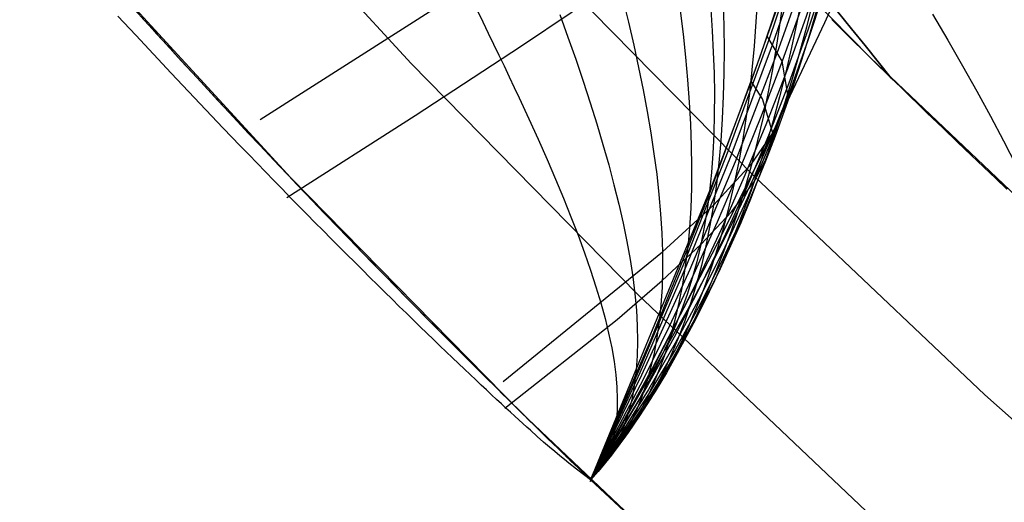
# Model space of a CAD drawing. Header units: millimetres. Extents: x -58 to 58, y -58 to 58.
# Tile 3 of 95: x -43.33 to -37.4, y -41.55 to -38.64. Entities that reach past the tile are written whole.
import ezdxf

# ---------------------------------------------------------------- set-up
doc = ezdxf.new("R2010")
doc.units = ezdxf.units.MM
doc.header["$MEASUREMENT"] = 0
doc.layers.add('Predefinito', color=5, linetype='Continuous')

msp = doc.modelspace()

# ---------------------------------------------------------------- linework, layer by layer
at = {"layer": 'Predefinito', "extrusion": (-3.64695793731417e-06, 9.084472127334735e-06, 0.9999999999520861)}
msp.add_lwpolyline([(-57.14560533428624, 0.5066320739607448), (-49.22755858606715, -3.649377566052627), (-48.66452623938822, -3.964979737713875), (-48.11072450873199, -4.295356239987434), (-47.83746880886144, -4.467957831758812), (-47.56735265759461, -4.645340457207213), (-47.03672409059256, -5.013768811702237), (-46.5192089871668, -5.399281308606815), (-46.01517752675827, -5.800517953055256), (-45.52209976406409, -6.218925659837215), (-45.04370059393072, -6.651872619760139), (-44.58063527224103, -7.099358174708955), (-44.13355905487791, -7.561381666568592), (-43.70173336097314, -8.039283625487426), (-43.28671661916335, -8.530953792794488), (-42.88857115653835, -9.035533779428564), (-42.50735930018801, -9.552165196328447), (-42.14220265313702, -10.08129360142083), (-41.79372038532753, -10.62086764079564), (-41.46150837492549, -11.17008553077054), (-41.14516250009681, -11.72814548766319), (-40.84389188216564, -12.29489779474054), (-40.55738976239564, -12.86893546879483), (-40.28492750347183, -13.4494853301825), (-40.02577646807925, -14.03577419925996), (-39.77904020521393, -14.62748490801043), (-39.54412870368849, -15.22375474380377), (-39.10668153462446, -16.42831849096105), (-38.70868909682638, -17.64608095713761), (-38.35032628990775, -18.87609625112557), (-38.03326237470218, -20.11693223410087), (-37.75861144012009, -21.36794343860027), (-37.63763224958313, -21.99651272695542), (-37.52769327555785, -22.62721716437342), (-37.42895698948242, -23.25991523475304), (-37.34158586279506, -23.89446542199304), (-37.26583888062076, -24.52980188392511), (-37.20173190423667, -25.16657715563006), (-37.14940997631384, -25.80452429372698), (-37.10901813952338, -26.44337635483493), (-37.08073304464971, -27.08203868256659), (-37.06464130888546, -27.72136365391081), (-37.06089422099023, -28.36137767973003), (-37.06964306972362, -29.0021071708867), (-37.09092545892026, -29.64141841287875), (-37.12477045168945, -30.28073715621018), (-37.17117346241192, -30.9193337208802), (-37.23012990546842, -31.55647842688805), (-37.30171344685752, -32.19193221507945), (-37.38611728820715, -32.82575001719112), (-37.48360188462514, -33.45847929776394), (-37.59442769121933, -34.09066752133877), (-37.71806834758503, -34.71947972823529), (-37.85444126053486, -35.34647681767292), (-38.00280529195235, -35.9698373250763), (-38.16241930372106, -36.58773978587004), (-38.33599099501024, -37.20972248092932), (-38.52127637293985, -37.82433586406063), (-38.71909515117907, -38.43175691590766), (-38.93026704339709, -39.03216261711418), (-39.15776004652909, -39.63333148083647), (-39.89108552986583, -41.41230471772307)], dxfattribs=at)
at = {"layer": 'Predefinito', "extrusion": (2.334702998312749e-06, 3.236611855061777e-05, 0.9999999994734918)}
msp.add_lwpolyline([(-39.89205145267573, -41.42211678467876), (-39.51795882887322, -40.73967579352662), (-39.15732872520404, -40.05087938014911), (-38.81053790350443, -39.35621858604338), (-38.4779631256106, -38.65618445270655), (-38.15993875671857, -37.95121368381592), (-37.85662957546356, -37.24152563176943), (-37.56815796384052, -36.5272853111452), (-37.29464630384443, -35.8086577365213), (-37.036219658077, -35.085852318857), (-36.79301381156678, -34.35925605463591), (-36.56516722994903, -33.62930033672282), (-36.35281837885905, -32.89641655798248), (-36.15608283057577, -32.16102221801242), (-35.97498458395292, -31.42347924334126), (-35.80952474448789, -30.68413566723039), (-35.65970441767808, -29.94333952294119), (-35.52551199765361, -29.20144114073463), (-35.40688503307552, -28.45880003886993), (-35.30374836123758, -27.71577803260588), (-35.21602681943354, -26.97273693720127), (-35.14363456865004, -26.23002260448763), (-35.08644306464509, -25.4879170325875), (-35.04431308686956, -24.74668625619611), (-35.01710541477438, -24.00659631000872), (-35.00467399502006, -23.2679191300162), (-35.0068454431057, -22.53095025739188), (-35.02343954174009, -21.79599113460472), (-35.05427607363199, -21.0633432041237), (-35.09917609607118, -20.33329451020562), (-35.15796576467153, -19.6060795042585), (-35.23047250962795, -18.88191923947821), (-35.35095695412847, -17.90108848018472)], dxfattribs=at)
at = {"layer": 'Predefinito'}
for points in [[(-33.98019420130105, -42.60981579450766), (-35.43067310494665, -41.41156122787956), (-36.83892860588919, -40.16395572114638), (-38.20328245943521, -38.86848606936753), (-39.52210873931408, -37.52669610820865), (-40.79383577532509, -36.14018487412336), (-42.01694802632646, -34.71060469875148), (-43.18998788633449, -33.23965923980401), (-44.3115574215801, -31.72910145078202), (-45.38032003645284, -30.18073149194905), (-46.39500206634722, -28.59639458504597), (-47.35439429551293, -26.97797881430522), (-48.25735339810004, -25.32741287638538), (-49.10280330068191, -23.64666378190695), (-49.88973646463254, -21.93773451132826), (-50.61721508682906, -20.20266162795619)], [(-50.61721508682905, -20.20266162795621), (-49.88973646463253, -21.93773451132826), (-49.10280330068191, -23.64666378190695), (-48.25735339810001, -25.32741287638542), (-47.35439429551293, -26.97797881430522), (-46.39500206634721, -28.59639458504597), (-45.38032003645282, -30.18073149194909), (-44.31155742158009, -31.72910145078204), (-43.1899878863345, -33.239659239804), (-42.01694802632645, -34.7106046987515), (-40.79383577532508, -36.14018487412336), (-39.52210873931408, -37.52669610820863), (-38.20328245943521, -38.86848606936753), (-36.83892860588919, -40.16395572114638), (-35.43067310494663, -41.41156122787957), (-33.98019420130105, -42.60981579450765)], [(-51.54597132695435, -20.57335266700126), (-50.8051444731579, -22.34026175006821), (-50.00377216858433, -24.08054752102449), (-49.14280942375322, -25.79213604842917), (-48.22328226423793, -27.47298759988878), (-47.24628650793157, -29.12109907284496), (-46.21298645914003, -30.7345063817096), (-45.12461352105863, -32.31128679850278), (-43.9824647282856, -33.84956124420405), (-42.78790120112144, -35.34749652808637), (-41.54234652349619, -36.80330753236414), (-40.24728504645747, -38.21525933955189), (-38.90426011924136, -39.58166929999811), (-37.51487225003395, -40.9009090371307), (-36.08077719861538, -42.17140638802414), (-34.60368400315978, -43.39164727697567), (-33.08535294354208, -44.56017751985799)], [(-33.68148542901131, -45.36306360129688), (-35.22717380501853, -44.1734787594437), (-36.73088129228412, -42.93125154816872), (-38.19081589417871, -41.63786235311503), (-39.60523777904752, -40.2948525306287), (-40.97246135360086, -38.90382257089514), (-42.29085727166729, -37.46643019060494), (-43.55885437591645, -35.98438835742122), (-44.77494157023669, -34.45946324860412), (-45.93766962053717, -32.89347214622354), (-47.04565288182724, -31.28828127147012), (-48.09757094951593, -29.64580356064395), (-49.09217023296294, -27.96799638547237), (-50.02826544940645, -26.25685922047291), (-50.90474103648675, -24.51443126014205), (-51.72055248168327, -22.74278898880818), (-52.47472756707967, -20.9440437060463)], [(-52.47472756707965, -20.94404370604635), (-51.72055248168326, -22.7427889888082), (-50.90474103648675, -24.51443126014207), (-50.02826544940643, -26.25685922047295), (-49.09217023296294, -27.96799638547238), (-48.09757094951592, -29.64580356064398), (-47.04565288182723, -31.28828127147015), (-45.93766962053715, -32.89347214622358), (-44.77494157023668, -34.45946324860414), (-43.55885437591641, -35.98438835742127), (-42.29085727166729, -37.46643019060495), (-40.97246135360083, -38.90382257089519), (-39.60523777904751, -40.29485253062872), (-38.19081589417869, -41.63786235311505), (-36.73088129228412, -42.93125154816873), (-35.22717380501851, -44.17347875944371), (-33.6814854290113, -45.36306360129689)], [(-53.40348380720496, -21.31473474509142), (-52.63596049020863, -23.14531622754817), (-51.80570990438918, -24.94831499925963), (-50.91372147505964, -26.72158239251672), (-49.96105820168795, -28.46300517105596), (-48.94885539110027, -30.17050804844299), (-47.87831930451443, -31.84205616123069), (-46.75072572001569, -33.47565749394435), (-45.56741841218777, -35.06936525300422), (-44.32980755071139, -36.62128018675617), (-43.03936801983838, -38.12955284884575), (-41.69763766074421, -39.59238580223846), (-40.30621543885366, -41.00803576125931), (-38.86675953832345, -42.37481566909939), (-37.38098538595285, -43.69109670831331), (-35.85066360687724, -44.95531024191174), (-34.27761791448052, -46.16594968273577)], [(-34.27761791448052, -46.16594968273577), (-35.85066360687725, -44.95531024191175), (-37.38098538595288, -43.6910967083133), (-38.86675953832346, -42.37481566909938), (-40.30621543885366, -41.00803576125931), (-41.69763766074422, -39.59238580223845), (-43.03936801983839, -38.12955284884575), (-44.3298075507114, -36.62128018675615), (-45.56741841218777, -35.06936525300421), (-46.75072572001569, -33.47565749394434), (-47.87831930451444, -31.84205616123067), (-48.94885539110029, -30.17050804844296), (-49.96105820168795, -28.46300517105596), (-50.91372147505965, -26.72158239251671), (-51.80570990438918, -24.94831499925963), (-52.63596049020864, -23.14531622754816), (-53.40348380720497, -21.31473474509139)], [(-39.89130434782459, -41.41175965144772), (-39.52309034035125, -40.56088288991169), (-39.18252972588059, -39.71052370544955), (-38.86907074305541, -38.86097635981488), (-38.58216163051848, -38.01253511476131), (-38.32125062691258, -37.16549423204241), (-38.08578597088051, -36.32014797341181), (-37.87521590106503, -35.47679060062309), (-37.68898865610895, -34.63571637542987), (-37.52655247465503, -33.79721955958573), (-37.38735559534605, -32.96159441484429), (-37.27084625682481, -32.12913520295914)], [(-39.89130434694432, -41.41175964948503), (-39.52309033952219, -40.56088288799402), (-39.18252972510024, -39.71052370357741), (-38.8690707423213, -38.86097635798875), (-38.58216162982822, -38.01253511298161), (-38.32125062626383, -37.16549423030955), (-38.08578597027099, -36.32014797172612), (-37.87521590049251, -35.47679059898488), (-37.68898865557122, -34.63571637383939), (-37.52655247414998, -33.79721955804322), (-37.38735559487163, -32.96159441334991), (-37.27084625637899, -32.12913520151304)], [(-33.75753279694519, -46.54759907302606), (-35.35710979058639, -45.3445122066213), (-36.91384584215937, -44.08648302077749), (-38.42585471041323, -42.77503582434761), (-39.89130434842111, -41.41175965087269)]]:
    msp.add_lwpolyline(points, dxfattribs=at)
at = {"layer": 'Predefinito', "extrusion": (0, 1, 0)}
for points in [[(39.89130435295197, 345.0000105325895), (39.89130434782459, 320.0000000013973)], [(39.89130434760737, 59.99999999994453), (39.89130435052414, 34.87499999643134)]]:
    msp.add_lwpolyline(points, dxfattribs=at)
at = {"layer": 'Predefinito', "extrusion": (1, 0, 0)}
for points in [[(-41.41175965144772, 320.0000000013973), (-41.41175964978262, 59.99999999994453)], [(-41.41175965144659, 320.000000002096), (-41.41175965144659, 319.9344732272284)]]:
    msp.add_lwpolyline(points, dxfattribs=at)
at = {"layer": 'Predefinito'}
for points in [[(-37.31099581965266, -32.47475286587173, 321.665070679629), (-37.41581202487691, -33.18784726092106, 321.6547216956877), (-37.53632574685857, -33.89868833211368, 321.6431360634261), (-37.67248367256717, -34.60667289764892, 321.6292065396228), (-37.82422243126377, -35.31113602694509, 321.6116451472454), (-37.9914786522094, -36.01141278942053, 321.5891639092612), (-38.17423337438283, -36.70688577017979, 321.5608093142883), (-38.37264527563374, -37.39712761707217, 321.5269657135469), (-38.58691744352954, -38.08175849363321, 321.4883519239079), (-38.81725296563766, -38.76039856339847, 321.4456867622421), (-39.06366764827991, -39.43273526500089, 321.3997064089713), (-39.32542817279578, -40.09872513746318, 321.3512164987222), (-39.60161393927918, -40.75839199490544, 321.3010400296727), (-39.891304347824, -41.41175965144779, 321.2500000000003)], [(-37.30907908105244, -32.50396910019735, 323.3316518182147), (-37.41062745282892, -33.21898373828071, 323.3107816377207), (-37.52767706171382, -33.93201773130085, 323.2874248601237), (-37.66031707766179, -34.64222370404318, 323.2593741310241), (-37.80866556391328, -35.34863285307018, 323.2240623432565), (-37.97284058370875, -36.05027637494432, 323.1789223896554), (-38.15303954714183, -36.74623608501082, 323.1220554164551), (-38.34977725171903, -37.43579627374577, 323.0542355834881), (-38.56364784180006, -38.11829185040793, 322.9769053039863), (-38.79524546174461, -38.79305772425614, 322.8915069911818), (-39.04485980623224, -39.45958876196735, 322.7995130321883), (-39.31156277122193, -40.1180196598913, 322.7025157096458), (-39.5941218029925, -40.76864507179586, 322.6021372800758), (-39.8913043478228, -41.41175965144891, 322.5000000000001)], [(-37.58695693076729, -32.51172290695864, 48.91772859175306), (-37.6238728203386, -33.1563008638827, 48.97298011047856), (-37.67221897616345, -33.80045599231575, 49.03585705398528), (-37.73250004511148, -34.44439215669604, 49.10976169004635), (-37.80494166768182, -35.08464542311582, 49.19780408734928), (-37.8461164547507, -35.40365912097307, 49.24854226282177), (-37.89077156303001, -35.72134028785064, 49.30448203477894), (-37.93904024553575, -36.03724599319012, 49.36616611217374), (-37.99105575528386, -36.35093330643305, 49.4341372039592), (-38.04695134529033, -36.661959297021, 49.50893801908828), (-38.10686026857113, -36.96988103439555, 49.59111126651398), (-38.17217771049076, -37.27977982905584, 49.68271769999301), (-38.24229177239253, -37.58572938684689, 49.78193552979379), (-38.317700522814, -37.8874576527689, 49.88817093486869), (-38.3989020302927, -38.18469257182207, 50.00083009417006), (-38.48639436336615, -38.4771620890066, 50.11931918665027), (-38.5806755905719, -38.76459414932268, 50.24304439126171), (-38.68224378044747, -39.04671669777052, 50.37141188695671), (-38.79159700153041, -39.32325767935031, 50.50382785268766), (-38.91048762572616, -39.5974457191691, 50.6414365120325), (-39.03680736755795, -39.86638364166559, 50.78214364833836), (-39.16949492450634, -40.13082146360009, 50.92550662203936), (-39.30748899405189, -40.39150920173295, 51.07108279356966), (-39.8913043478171, -41.4117596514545, 51.66666666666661)], [(-37.31832408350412, -32.54756810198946, 324.9970166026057), (-37.41396090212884, -33.26428814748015, 324.9656352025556), (-37.52478830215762, -33.97933541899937, 324.9305130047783), (-37.65114390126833, -34.69158225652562, 324.8883482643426), (-37.79345551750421, -35.39971083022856, 324.8353018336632), (-37.9521509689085, -36.10240331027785, 324.7675345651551), (-38.037789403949, -36.45130576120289, 324.727056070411), (-38.12776269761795, -36.79839440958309, 324.6822088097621), (-38.22220279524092, -37.1435439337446, 324.6332640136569), (-38.32124164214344, -37.48662901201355, 324.5804929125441), (-38.42501118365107, -37.82752432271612, 324.5241667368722), (-38.53364336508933, -38.16610454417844, 324.4645567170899), (-38.6472701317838, -38.50224435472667, 324.4019340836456), (-38.76602342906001, -38.83581843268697, 324.3365700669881), (-39.01904467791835, -39.49499862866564, 324.1987416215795), (-39.29179908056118, -40.1437951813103, 324.053435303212), (-39.58298588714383, -40.78258866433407, 323.9030538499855), (-39.8913043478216, -41.4117596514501, 323.7499999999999)], [(-37.3486221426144, -32.6079694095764, 326.6584382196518), (-37.43555242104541, -33.32587772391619, 326.6167377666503), (-37.53724604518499, -34.04243151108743, 326.5700471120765), (-37.65436900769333, -34.75619544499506, 326.5139744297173), (-37.78775551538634, -35.465468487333, 326.4434138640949), (-37.86080828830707, -35.81788934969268, 326.4011050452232), (-37.93823977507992, -36.16854959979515, 326.3532595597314), (-38.0201696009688, -36.51724330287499, 326.299405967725), (-38.10677878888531, -36.86379130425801, 326.2397399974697), (-38.19826371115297, -37.20802114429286, 326.1746241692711), (-38.29482074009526, -37.5497603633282, 326.1044210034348), (-38.39664624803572, -37.88883650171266, 326.029493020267), (-38.50393660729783, -38.22507709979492, 325.9502027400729), (-38.61688819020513, -38.5583096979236, 325.8669126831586), (-38.73569736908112, -38.88836183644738, 325.7799853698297), (-38.86050328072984, -39.21509654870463, 325.6897889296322), (-38.99121611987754, -39.53851883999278, 325.5967139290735), (-39.12768884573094, -39.85866920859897, 325.5011565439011), (-39.26977441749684, -40.17558815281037, 325.4035129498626), (-39.41732579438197, -40.48931617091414, 325.3041793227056), (-39.57019593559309, -40.79989376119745, 325.2035518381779), (-39.89130434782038, -41.4117596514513, 325)], [(-37.40986457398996, -32.68759256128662, 328.3131898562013), (-37.48514205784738, -33.40586970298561, 328.2615447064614), (-37.57463686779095, -34.1230961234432, 328.2036737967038), (-37.67939726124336, -34.83751015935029, 328.1340981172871), (-37.73791003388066, -35.19300395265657, 328.0929306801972), (-37.8007287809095, -35.5470043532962, 328.0464486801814), (-37.86801669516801, -35.89924792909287, 327.9938559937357), (-37.93993696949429, -36.24947124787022, 327.9343564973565), (-38.01666984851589, -36.59741762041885, 327.8673624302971), (-38.09846378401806, -36.94285732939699, 327.793119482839), (-38.18558427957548, -37.28556740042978, 327.7120817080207), (-38.27829683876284, -37.62532485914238, 327.6247031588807), (-38.37686696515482, -37.96190673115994, 327.5314378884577), (-38.48156016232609, -38.29509004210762, 327.4327399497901), (-38.59264193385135, -38.62465181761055, 327.3290633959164), (-38.71037778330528, -38.95036908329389, 327.2208622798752), (-38.83496999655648, -39.27205951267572, 327.1085967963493), (-38.96636798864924, -39.58970337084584, 326.9927517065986), (-39.1044579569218, -39.90332157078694, 326.8738179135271), (-39.24912609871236, -40.21293502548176, 326.7522863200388), (-39.40025861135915, -40.51856464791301, 326.6286478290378), (-39.55774169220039, -40.82023135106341, 326.5033933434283), (-39.72146153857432, -41.11795604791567, 326.3770137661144), (-39.89130434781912, -41.41175965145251, 326.25)], [(-37.51194269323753, -32.78885709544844, 329.9585446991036), (-37.57246986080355, -33.50638132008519, 329.8975113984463), (-37.64654734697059, -34.22311937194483, 329.8290396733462), (-37.73563352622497, -34.93697328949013, 329.7465648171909), (-37.78637054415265, -35.29202928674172, 329.6976917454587), (-37.84153853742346, -35.64541695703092, 329.6424565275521), (-37.90136377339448, -35.99682053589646, 329.5799053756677), (-37.96607251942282, -36.34592425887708, 329.5090845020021), (-38.03590954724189, -36.6924191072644, 329.4292900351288), (-38.11119364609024, -37.03602304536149, 329.340817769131), (-38.1922621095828, -37.3764607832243, 329.2442134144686), (-38.27945223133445, -37.71345703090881, 329.1400226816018), (-38.37310130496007, -38.04673649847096, 329.0287912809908), (-38.47354662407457, -38.37602389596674, 328.9110649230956), (-38.58112548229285, -38.7010439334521, 328.7873893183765), (-38.69617517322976, -39.02152132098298, 328.6583101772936), (-38.81896522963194, -39.33722566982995, 328.5243797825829), (-38.9494941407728, -39.64810619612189, 328.3861767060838), (-39.08769263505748, -39.95415701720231, 328.2442860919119), (-39.23349144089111, -40.25537225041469, 328.0992930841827), (-39.38682128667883, -40.55174601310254, 327.9517828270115), (-39.54761290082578, -40.84327242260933, 327.8023404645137), (-39.7157970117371, -41.12994559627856, 327.6515511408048), (-39.8913043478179, -41.41175965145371, 327.5000000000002)], [(-41.88098594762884, -39.23951484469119, 349.7253283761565), (-40.2316904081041, -38.18711780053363, 344.3656727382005), (-39.84945747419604, -37.93690754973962, 342.9916087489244), (-39.49680200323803, -37.69927978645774, 341.5882124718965), (-39.17718813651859, -37.47563485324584, 340.1556668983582), (-38.89299999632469, -37.26695538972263, 338.6951928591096), (-38.64494767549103, -37.0735765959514, 337.2096198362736), (-38.43359726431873, -36.89577797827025, 335.7019156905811), (-38.25951485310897, -36.73383904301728, 334.1750482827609), (-38.12326653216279, -36.58803929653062, 332.6319854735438), (-38.02541839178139, -36.45865824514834, 331.0756951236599), (-37.96607251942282, -36.34592425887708, 329.509084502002), (-37.93993696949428, -36.24947124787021, 327.9343564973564), (-37.97284058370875, -36.05027637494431, 323.1789223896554), (-37.99923520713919, -35.9850565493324, 319.9999999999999)], [(-41.72037469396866, -39.71127302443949, 30.43630191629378), (-40.94805490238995, -39.21675991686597, 32.80508703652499), (-40.30598146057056, -38.796021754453, 34.99979271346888), (-40.0066596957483, -38.59497045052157, 36.12529182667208), (-39.72427909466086, -38.40111366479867, 37.26943813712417), (-39.46068805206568, -38.21518839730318, 38.43214390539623), (-39.21773496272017, -38.03793164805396, 39.61332139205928), (-38.99701036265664, -37.8699817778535, 40.81263660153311), (-38.79907335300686, -37.71158259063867, 42.02877051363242), (-38.62422517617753, -37.56287925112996, 43.2601578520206), (-38.47276707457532, -37.42401692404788, 44.50523334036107), (-38.34500029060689, -37.29514077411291, 45.76243170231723), (-38.24122606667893, -37.17639596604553, 47.03018766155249), (-38.16174564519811, -37.06792766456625, 48.30693594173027), (-38.10686026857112, -36.96988103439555, 49.59111126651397), (-38.07600347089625, -36.88233003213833, 50.88124819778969), (-38.06513681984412, -36.80506002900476, 52.17633716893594), (-38.08375084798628, -36.68022028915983, 54.77773265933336), (-38.14500645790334, -36.54134275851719, 59.99992383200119)], [(-38.48688285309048, -38.46775886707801, 330.3840690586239), (-38.58889015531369, -38.7872597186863, 330.2408888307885), (-38.69916046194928, -39.10150082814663, 330.0914342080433), (-38.81803189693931, -39.41020322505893, 329.9363495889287), (-38.94555624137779, -39.71328341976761, 329.776307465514), (-39.08171369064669, -40.01070679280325, 329.6119873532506), (-39.226484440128, -40.30243872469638, 329.4440687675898), (-39.37984868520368, -40.58844459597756, 329.273231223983), (-39.5417866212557, -40.86868978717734, 329.1001542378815), (-39.71227844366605, -41.14313967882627, 328.9255173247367), (-39.89130434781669, -41.4117596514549, 328.7500000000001)], [(-38.72853137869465, -38.49458647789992, 336.4889179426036), (-38.74813955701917, -38.64474426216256, 336.391984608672), (-38.77012929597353, -38.79311224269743, 336.2921401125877), (-38.79458714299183, -38.93962404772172, 336.1895098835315), (-38.82159964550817, -39.0842133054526, 336.0842193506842), (-38.85125335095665, -39.22681364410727, 335.9763939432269), (-38.88363480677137, -39.36735869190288, 335.8661590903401), (-38.91883056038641, -39.50578207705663, 335.753640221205), (-38.95691641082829, -39.6420257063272, 335.6389639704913), (-38.99792516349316, -39.77606460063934, 335.5222617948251), (-39.0418788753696, -39.90788205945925, 335.4036663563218), (-39.08879960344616, -40.03746138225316, 335.2833103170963), (-39.13870940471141, -40.16478586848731, 335.161326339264), (-39.19163033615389, -40.28983881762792, 335.03784708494), (-39.2475844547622, -40.41260352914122, 334.9130052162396), (-39.30659381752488, -40.53306330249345, 334.7869333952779), (-39.36868048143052, -40.6512014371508, 334.65976428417), (-39.43386650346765, -40.76700123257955, 334.5316305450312), (-39.50217394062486, -40.88044598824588, 334.4026648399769), (-39.57362484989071, -40.99151900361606, 334.2729998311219), (-39.64824128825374, -41.10020357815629, 334.1427681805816), (-39.72604531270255, -41.2064830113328, 334.0121025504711), (-39.80705898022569, -41.31034060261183, 333.8811356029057), (-39.89130434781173, -41.4117596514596, 333.7500000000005)], [(-38.61834251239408, -38.50250354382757, 334.942467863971), (-38.64801737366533, -38.65522479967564, 334.8500054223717), (-38.68004006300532, -38.8062597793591, 334.7549957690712), (-38.71448843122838, -38.95554833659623, 334.6575529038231), (-38.75144032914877, -39.10303032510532, 334.557790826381), (-38.79097360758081, -39.24864559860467, 334.4558235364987), (-38.83316611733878, -39.39233401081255, 334.3517650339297), (-38.87808542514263, -39.53404311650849, 334.2457304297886), (-38.92575796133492, -39.67375127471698, 334.1378392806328), (-38.97619987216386, -39.81144454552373, 334.0282122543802), (-39.02942730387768, -39.94710898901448, 333.9169700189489), (-39.08545640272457, -40.08073066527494, 333.8042332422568), (-39.14430331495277, -40.21229563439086, 333.6901225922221), (-39.20598418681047, -40.34178995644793, 333.5747587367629), (-39.2705151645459, -40.46919969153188, 333.458262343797), (-39.33791239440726, -40.59451089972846, 333.3407540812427), (-39.40819202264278, -40.71770964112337, 333.2223546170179), (-39.48137019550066, -40.83878197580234, 333.1031846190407), (-39.55746305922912, -40.95771396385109, 332.9833647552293), (-39.63648676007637, -41.07449166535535, 332.8630156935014), (-39.71845744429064, -41.18910114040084, 332.7422581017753), (-39.80339125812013, -41.30152844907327, 332.6212126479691), (-39.89130434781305, -41.4117596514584, 332.5000000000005)], [(-38.88543162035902, -38.50506115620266, 338.029227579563), (-38.89379621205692, -38.65243593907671, 337.9291119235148), (-38.90454701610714, -38.79792708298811, 337.8257035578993), (-38.91777918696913, -38.94146205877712, 337.719139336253), (-38.93358787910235, -39.082968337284, 337.6095561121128), (-38.95206824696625, -39.22237338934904, 337.4970907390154), (-38.97331544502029, -39.35960468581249, 337.3818800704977), (-38.99742462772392, -39.49458969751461, 337.2640609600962), (-39.02449094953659, -39.62725589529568, 337.1437702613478), (-39.05459831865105, -39.75753963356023, 337.021146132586), (-39.08778565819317, -39.88541280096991, 336.8963319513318), (-39.12408064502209, -40.01085616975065, 336.7694723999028), (-39.16351095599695, -40.13385051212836, 336.640712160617), (-39.20610426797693, -40.25437660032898, 336.5101959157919), (-39.25188825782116, -40.37241520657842, 336.3780683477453), (-39.30089060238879, -40.4879471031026, 336.244474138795), (-39.35313897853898, -40.60095306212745, 336.1095579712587), (-39.40866106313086, -40.71141385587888, 335.9734645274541), (-39.46748453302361, -40.81931025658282, 335.836338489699), (-39.52963706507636, -40.9246230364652, 335.698324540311), (-39.59514633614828, -41.02733296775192, 335.5595673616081), (-39.66404002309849, -41.12742082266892, 335.4202116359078), (-39.73634580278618, -41.22486737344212, 335.2804020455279), (-39.81209135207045, -41.31965339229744, 335.1402832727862), (-39.8913043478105, -41.41175965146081, 335.0000000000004)], [(-42.65795563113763, -38.55447673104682, 30.16559339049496), (-42.55230262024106, -38.67109285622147, 30.19838726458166), (-42.44713738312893, -38.78657321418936, 30.23488903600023), (-42.34256272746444, -38.90081700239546, 30.27531233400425), (-42.23868146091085, -39.01372341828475, 30.31987078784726), (-42.13559639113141, -39.12519165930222, 30.36877802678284), (-42.03341032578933, -39.23512092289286, 30.42224768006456), (-41.93222607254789, -39.34341040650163, 30.48049337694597), (-41.8321464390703, -39.44995930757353, 30.54372874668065), (-41.78255298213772, -39.5025495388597, 30.5772843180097), (-41.73327423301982, -39.55466682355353, 30.61216741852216), (-41.6843230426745, -39.60629856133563, 30.64840475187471), (-41.63571226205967, -39.65743215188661, 30.68602302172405), (-41.58658319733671, -39.70896879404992, 30.7257612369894), (-41.53784248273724, -39.75995862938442, 30.76692953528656), (-41.48951226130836, -39.81038431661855, 30.80949877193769), (-41.44161467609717, -39.86022851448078, 30.85343980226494), (-41.39417187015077, -39.90947388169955, 30.89872348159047), (-41.34720598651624, -39.95810307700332, 30.94532066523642), (-41.30073916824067, -40.00609875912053, 30.99320220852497), (-41.25479355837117, -40.05344358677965, 31.04233896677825), (-41.20939129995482, -40.10012021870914, 31.09270179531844), (-41.16455453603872, -40.14611131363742, 31.14426154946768), (-41.12030540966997, -40.19139953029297, 31.19698908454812), (-41.07666606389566, -40.23596752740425, 31.25085525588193), (-41.03365864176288, -40.27979796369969, 31.30583091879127), (-40.99130528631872, -40.32287349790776, 31.36188692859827), (-40.94962814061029, -40.36517678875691, 31.4189941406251), (-40.90864934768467, -40.40669049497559, 31.47712341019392), (-40.86839105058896, -40.44739727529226, 31.53624559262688), (-40.82887539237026, -40.48727978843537, 31.59633154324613), (-40.79012451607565, -40.52632069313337, 31.65735211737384), (-40.75216056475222, -40.56450264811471, 31.71927817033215), (-40.71500568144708, -40.60180831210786, 31.78208055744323), (-40.67868200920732, -40.63822034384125, 31.84573013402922), (-40.64321169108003, -40.67372140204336, 31.91019775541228), (-40.60861687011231, -40.70829414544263, 31.97545427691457), (-40.57491968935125, -40.74192123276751, 32.04147055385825), (-40.54214229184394, -40.77458532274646, 32.10821744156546), (-40.51030682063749, -40.80626907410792, 32.17566579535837), (-40.47943541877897, -40.83695514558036, 32.24378647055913), (-40.44955022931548, -40.86662619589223, 32.31255032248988), (-40.42067339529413, -40.89526488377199, 32.38192820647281), (-40.39282705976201, -40.92285386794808, 32.45189097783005), (-40.3660333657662, -40.94937580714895, 32.52240949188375), (-40.33999187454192, -40.97513162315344, 32.59434363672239), (-40.31501764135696, -40.99981064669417, 32.66680069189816), (-40.29107623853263, -41.02344761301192, 32.73976378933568), (-40.26813323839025, -41.04607725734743, 32.81321606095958), (-40.22510473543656, -41.08845352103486, 32.96152065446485), (-40.1856567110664, -41.12721731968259, 33.11157952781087), (-40.14951374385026, -41.16264653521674, 33.2632577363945), (-40.11640041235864, -41.19501904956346, 33.4164203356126), (-40.08604129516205, -41.22461274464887, 33.57093238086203), (-40.05816097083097, -41.25170550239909, 33.72665892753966), (-40.03248401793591, -41.27657520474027, 33.88346503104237), (-40.00873501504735, -41.29949973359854, 34.04121574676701), (-39.96591917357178, -41.34062479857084, 34.35901123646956), (-39.8913043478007, -41.4117596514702, 35)], [(-39.69587924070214, -38.51424909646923, 342.6570978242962), (-39.66216275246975, -38.65399260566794, 342.5608470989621), (-39.63055840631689, -38.7917180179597, 342.459889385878), (-39.6011866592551, -38.92733466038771, 342.3543957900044), (-39.57416796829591, -39.06075185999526, 342.2445374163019), (-39.54962279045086, -39.1918789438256, 342.1304853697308), (-39.52767158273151, -39.32062523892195, 342.0124107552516), (-39.5084348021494, -39.44690007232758, 341.8904846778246), (-39.49203290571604, -39.57061277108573, 341.7648782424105), (-39.47858635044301, -39.69167266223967, 341.6357625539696), (-39.46821559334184, -39.80998907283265, 341.5033087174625), (-39.46104109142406, -39.92547132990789, 341.3676878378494), (-39.45718330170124, -40.03802876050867, 341.229071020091), (-39.45674961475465, -40.14758157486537, 341.0876309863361), (-39.45979515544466, -40.25409351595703, 340.9435469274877), (-39.46636198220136, -40.35753920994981, 340.7969996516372), (-39.47649215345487, -40.45789328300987, 340.6481699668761), (-39.49022772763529, -40.55513036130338, 340.4972386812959), (-39.50761076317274, -40.64922507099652, 340.3443866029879), (-39.52868331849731, -40.74015203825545, 340.1897945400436), (-39.55348745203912, -40.82788588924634, 340.0336433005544), (-39.58206522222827, -40.91240125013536, 339.8761136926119), (-39.61445868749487, -40.99367274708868, 339.7173865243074), (-39.65070990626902, -41.07167500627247, 339.5576426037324), (-39.69086093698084, -41.1463826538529, 339.3970627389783), (-39.73495383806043, -41.21777031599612, 339.2358277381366), (-39.78303066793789, -41.28581261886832, 339.0741184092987), (-39.83513348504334, -41.35048418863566, 338.9121155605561), (-39.89130434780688, -41.41175965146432, 338.7500000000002)], [(-38.55183745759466, -38.52797990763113, 333.3947671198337), (-38.59032284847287, -38.68304670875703, 333.3079560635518), (-38.63109261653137, -38.83654069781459, 333.2189433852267), (-38.67421582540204, -38.98840803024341, 333.1278316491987), (-38.71976153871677, -39.13859486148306, 333.0347234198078), (-38.76779882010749, -39.28704734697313, 332.9397212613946), (-38.81838689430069, -39.43371879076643, 332.842928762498), (-38.87154563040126, -39.57859109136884, 332.7444536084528), (-38.92728505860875, -39.72165329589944, 332.6444045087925), (-38.98561520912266, -39.86289445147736, 332.5428901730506), (-39.04654611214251, -40.00230360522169, 332.4400193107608), (-39.11008779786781, -40.13986980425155, 332.3359006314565), (-39.17625029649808, -40.27558209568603, 332.2306428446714), (-39.24504363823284, -40.40942952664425, 332.1243546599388), (-39.3164778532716, -40.54140114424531, 332.0171447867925), (-39.39056297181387, -40.67148599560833, 331.9091219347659), (-39.46730902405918, -40.79967312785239, 331.8003948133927), (-39.54672604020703, -40.92595158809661, 331.6910721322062), (-39.62882405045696, -41.05031042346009, 331.5812626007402), (-39.71361308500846, -41.17273868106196, 331.471074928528), (-39.80110317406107, -41.29322540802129, 331.3606178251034), (-39.89130434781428, -41.41175965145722, 331.2499999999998)], [(-39.09189842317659, -38.53473199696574, 339.5581420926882), (-39.08791977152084, -38.67910313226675, 339.4562377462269), (-39.08630353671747, -38.82150627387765, 339.3506423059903), (-39.08715339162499, -38.96186279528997, 339.2415040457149), (-39.09057300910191, -39.10009406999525, 339.1289712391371), (-39.09666606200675, -39.23612147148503, 339.0131921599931), (-39.10553622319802, -39.36986637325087, 338.8943150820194), (-39.11728716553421, -39.50125014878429, 338.7724882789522), (-39.13202256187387, -39.63019417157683, 338.647860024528), (-39.14984608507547, -39.75661981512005, 338.5205785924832), (-39.17084961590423, -39.88045797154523, 338.390793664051), (-39.19507786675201, -40.00167760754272, 338.258660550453), (-39.22256375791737, -40.12025720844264, 338.1243359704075), (-39.25334020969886, -40.2361752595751, 337.9879766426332), (-39.28744014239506, -40.3494102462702, 337.8497392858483), (-39.32489647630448, -40.45994065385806, 337.7097806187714), (-39.36574213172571, -40.56774496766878, 337.5682573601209), (-39.4100100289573, -40.67280167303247, 337.4253262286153), (-39.45773308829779, -40.77508925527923, 337.281143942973), (-39.50894423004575, -40.8745861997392, 337.1358672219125), (-39.56367637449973, -40.97127099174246, 336.9896527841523), (-39.62196244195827, -41.06512211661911, 336.8426573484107), (-39.68383535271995, -41.1561180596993, 336.6950376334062), (-39.74932802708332, -41.2442373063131, 336.5469503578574), (-39.81847338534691, -41.32945834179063, 336.3985522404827), (-39.8913043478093, -41.41175965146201, 336.2500000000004)], [(-39.89130435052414, -41.41175964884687, 34.87499999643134), (-39.97463406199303, -41.34884194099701, 34.23470276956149), (-40.02178471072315, -41.31176492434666, 33.91731816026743), (-40.04769149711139, -41.29083869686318, 33.75980055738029), (-40.0755183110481, -41.2679461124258, 33.60325035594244), (-40.10553944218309, -41.24280626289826, 33.44780575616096), (-40.13802918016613, -41.21513824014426, 33.29360495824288), (-40.17326181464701, -41.18466113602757, 33.14078616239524), (-40.21151163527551, -41.15109404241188, 32.9894875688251), (-40.25305293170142, -41.11415605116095, 32.8398473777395), (-40.27514359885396, -41.09433518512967, 32.7656923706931), (-40.29815999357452, -41.07356625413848, 32.69200378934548), (-40.32213640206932, -41.05181414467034, 32.61879890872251), (-40.34710711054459, -41.02904374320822, 32.54609500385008), (-40.37310640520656, -41.00521993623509, 32.47390934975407), (-40.40016857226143, -40.9803076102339, 32.40225922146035), (-40.42796598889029, -40.95460701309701, 32.33203396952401), (-40.45681166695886, -40.92782776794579, 32.26237727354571), (-40.48668349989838, -40.89998742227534, 32.1933183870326), (-40.5175593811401, -40.87110352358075, 32.12488656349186), (-40.5494172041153, -40.84119361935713, 32.05711105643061), (-40.58223486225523, -40.81027525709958, 31.99002111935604), (-40.61599024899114, -40.77836598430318, 31.9236460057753), (-40.65066125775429, -40.74548334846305, 31.85801496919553), (-40.68622578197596, -40.71164489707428, 31.7931572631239), (-40.72266171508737, -40.67686817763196, 31.72910214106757), (-40.7599469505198, -40.6411707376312, 31.66587885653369), (-40.79805938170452, -40.60457012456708, 31.60351666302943), (-40.83697690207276, -40.5670838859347, 31.54204481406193), (-40.8766774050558, -40.52872956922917, 31.48149256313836), (-40.91713878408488, -40.48952472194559, 31.42188916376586), (-40.95833893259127, -40.44948689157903, 31.36326386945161), (-41.00025574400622, -40.40863362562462, 31.30564593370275), (-41.04286711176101, -40.36698247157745, 31.24906461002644), (-41.08615092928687, -40.32455097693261, 31.19354915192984), (-41.13008509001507, -40.28135668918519, 31.1391288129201), (-41.17464748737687, -40.23741715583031, 31.08583284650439), (-41.21981601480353, -40.19274992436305, 31.03369050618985), (-41.2655685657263, -40.14737254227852, 30.98273104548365), (-41.31188303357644, -40.1013025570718, 30.93298371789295), (-41.3587373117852, -40.05455751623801, 30.8844777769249), (-41.40610929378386, -40.00715496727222, 30.83724247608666), (-41.45397687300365, -39.95911245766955, 30.79130706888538), (-41.50231794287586, -39.9104475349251, 30.74670080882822), (-41.55111039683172, -39.86117774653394, 30.70345294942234), (-41.6003321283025, -39.81132063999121, 30.66159274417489), (-41.64996103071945, -39.76089376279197, 30.62114944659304), (-41.69997499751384, -39.70991466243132, 30.58215231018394), (-41.74945171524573, -39.65932357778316, 30.54527757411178), (-41.79926562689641, -39.60822940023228, 30.50979899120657), (-41.84940380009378, -39.55664481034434, 30.47568945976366), (-41.89985330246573, -39.504582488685, 30.44292187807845), (-41.95060120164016, -39.45205511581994, 30.41146914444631), (-42.00163456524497, -39.39907537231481, 30.38130415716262), (-42.10450595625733, -39.29180949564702, 30.32472901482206), (-42.20836401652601, -39.18288630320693, 30.27297963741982), (-42.31310528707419, -39.07240723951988, 30.22583921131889), (-42.41862630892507, -38.96047374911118, 30.18309092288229), (-42.52482362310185, -38.84718727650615, 30.14451795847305), (-42.63159377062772, -38.73264926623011, 30.10990350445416), (-42.73883329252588, -38.61696116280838, 30.07903074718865)], [(-40.5725974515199, -38.58493695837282, 345.6339565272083), (-40.53947474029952, -38.65244618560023, 345.5935437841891), (-40.50676678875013, -38.71946656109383, 345.5516489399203), (-40.47449071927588, -38.78598526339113, 345.5082962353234), (-40.44266365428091, -38.8519894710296, 345.46350991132), (-40.41130271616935, -38.91746636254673, 345.4173142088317), (-40.38042502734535, -38.98240311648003, 345.36973336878), (-40.35004771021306, -39.04678691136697, 345.3207916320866), (-40.32018788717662, -39.11060492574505, 345.2705132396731), (-40.26208921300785, -39.23649232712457, 345.1660434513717), (-40.20626598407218, -39.35996274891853, 345.0565179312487), (-40.15285517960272, -39.48091361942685, 344.9421306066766), (-40.10199377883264, -39.59924236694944, 344.823075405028), (-40.05381876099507, -39.71484641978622, 344.6995462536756), (-40.00846710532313, -39.82762320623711, 344.5717370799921), (-39.96607579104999, -39.93747015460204, 344.43984181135), (-39.92678179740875, -40.04428469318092, 344.3040543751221), (-39.89072210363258, -40.14796425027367, 344.1645686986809), (-39.85803368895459, -40.24840625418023, 344.0215787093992), (-39.82885353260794, -40.34550813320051, 343.8752783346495), (-39.80330407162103, -40.43917966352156, 343.7258633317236), (-39.78144957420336, -40.52938001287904, 343.57353677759), (-39.76333976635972, -40.61608069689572, 343.4185035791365), (-39.7490243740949, -40.6992532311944, 343.2609686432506), (-39.73855312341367, -40.77886913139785, 343.10113687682), (-39.7319757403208, -40.85489991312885, 342.9392131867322), (-39.72934195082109, -40.9273170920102, 342.7754024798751), (-39.73070148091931, -40.99609218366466, 342.6099096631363), (-39.73610405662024, -41.06119670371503, 342.4429396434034), (-39.74559940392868, -41.12260216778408, 342.2746973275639), (-39.75923724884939, -41.18028009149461, 342.1053876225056), (-39.77706731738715, -41.23420199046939, 341.9352154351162), (-39.79913933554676, -41.2843393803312, 341.7643856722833), (-39.82550302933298, -41.33066377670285, 341.5931032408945), (-39.85620812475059, -41.37314669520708, 341.4215730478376), (-39.8913043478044, -41.4117596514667, 341.25)], [(-40.07512308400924, -38.60717736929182, 344.1195119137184), (-40.0265054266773, -38.74338245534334, 344.0265210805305), (-39.97988806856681, -38.87751909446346, 343.9283658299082), (-39.93539975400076, -39.00949064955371, 343.8252286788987), (-39.89316922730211, -39.13920048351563, 343.7172921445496), (-39.85332523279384, -39.26655195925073, 343.6047387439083), (-39.81599651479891, -39.39144843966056, 343.4877509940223), (-39.78131181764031, -39.51379328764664, 343.3665114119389), (-39.749399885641, -39.63348986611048, 343.2412025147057), (-39.72038946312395, -39.75044153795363, 343.11200681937), (-39.69440929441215, -39.86455166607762, 342.9791068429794), (-39.67158812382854, -39.97572361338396, 342.8426851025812), (-39.65205469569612, -40.08386074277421, 342.702924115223), (-39.63593775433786, -40.18886641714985, 342.5600063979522), (-39.62335225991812, -40.2906556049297, 342.414116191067), (-39.61435803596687, -40.38918969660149, 342.2654446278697), (-39.60900112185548, -40.48444168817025, 342.1141845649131), (-39.60732755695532, -40.57638457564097, 341.9605288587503), (-39.60938338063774, -40.66499135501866, 341.8046703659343), (-39.61521463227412, -40.75023502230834, 341.646801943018), (-39.62486735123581, -40.832088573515, 341.4871164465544), (-39.63838757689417, -40.91052500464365, 341.3258067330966), (-39.6558213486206, -40.9855173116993, 341.1630656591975), (-39.67721470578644, -41.05703849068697, 340.9990860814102), (-39.70261368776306, -41.12506153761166, 340.8340608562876), (-39.73206433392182, -41.18955944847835, 340.6681828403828), (-39.76561268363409, -41.25050521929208, 340.5016448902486), (-39.80330477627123, -41.30787184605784, 340.3346398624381), (-39.84518665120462, -41.36163232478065, 340.1673606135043), (-39.89130434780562, -41.4117596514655, 340.0000000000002)], [(-38.52581170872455, -38.57015601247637, 331.8503330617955), (-38.57177021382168, -38.72735260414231, 331.7702427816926), (-38.61991928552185, -38.88310006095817, 331.6882773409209), (-38.67031910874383, -39.03735092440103, 331.6045278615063), (-38.72302986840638, -39.19005773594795, 331.5190854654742), (-38.77810235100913, -39.3411796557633, 331.4320422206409), (-38.83554974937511, -39.49070231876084, 331.3434939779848), (-38.95758447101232, -39.78491888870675, 331.1622696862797), (-39.08916438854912, -40.07264547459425, 330.9761869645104), (-39.2303198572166, -40.35382010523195, 330.7860201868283), (-39.38108123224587, -40.62838080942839, 330.5925437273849), (-39.54147886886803, -40.89626561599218, 330.3965319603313), (-39.71154312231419, -41.15741255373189, 330.1987592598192), (-39.89130434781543, -41.41175965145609, 330)], [(-39.16590330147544, -38.57660611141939, 39.94652182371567), (-39.15738936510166, -38.70692254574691, 40.03875499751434), (-39.15090771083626, -38.83532328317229, 40.13425981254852), (-39.14658568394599, -38.96172091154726, 40.23288547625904), (-39.14455062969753, -39.08602801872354, 40.33448119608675), (-39.14492989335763, -39.20815719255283, 40.43889617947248), (-39.14785082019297, -39.32802102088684, 40.54597963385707), (-39.1534407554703, -39.4455320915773, 40.65558076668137), (-39.1618270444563, -39.56060299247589, 40.7675487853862), (-39.17313703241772, -39.67314631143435, 40.88173289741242), (-39.18749806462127, -39.78307463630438, 40.99798231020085), (-39.20503748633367, -39.89030055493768, 41.11614623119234), (-39.22588264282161, -39.99473665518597, 41.23607386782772), (-39.25042630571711, -40.09758600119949, 41.35914444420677), (-39.27826903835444, -40.19767042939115, 41.48376498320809), (-39.30919090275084, -40.29517426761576, 41.60983215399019), (-39.3429719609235, -40.39028184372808, 41.7372426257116), (-39.37939227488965, -40.48317748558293, 41.86589306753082), (-39.41823190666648, -40.57404552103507, 41.99568014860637), (-39.50228937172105, -40.75043608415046, 42.2582509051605), (-39.5933848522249, -40.92092815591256, 42.52412824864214), (-39.89130434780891, -41.41175965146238, 43.33333333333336)], [(-39.35049790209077, -38.58432876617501, 341.070164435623), (-39.33315552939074, -38.72547657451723, 340.9679630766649), (-39.31812399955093, -38.86458134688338, 340.8616561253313), (-39.30551541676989, -39.00155841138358, 340.7514032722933), (-39.29544188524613, -39.13632309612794, 340.6373642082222), (-39.28801550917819, -39.26879072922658, 340.5196986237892), (-39.28334839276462, -39.39887663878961, 340.3985662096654), (-39.28155264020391, -39.52649615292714, 340.2741266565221), (-39.28274035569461, -39.65156459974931, 340.1465396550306), (-39.28702364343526, -39.77399730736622, 340.0159648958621), (-39.29451460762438, -39.89370960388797, 339.8825620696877), (-39.30531295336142, -40.0106270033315, 339.746492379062), (-39.3194687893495, -40.12471576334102, 339.607923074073), (-39.33701982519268, -40.2359523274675, 339.467022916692), (-39.358003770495, -40.34431313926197, 339.3239606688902), (-39.3824583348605, -40.44977464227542, 339.178905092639), (-39.41042122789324, -40.55231328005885, 339.0320249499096), (-39.44193015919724, -40.65190549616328, 338.8834890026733), (-39.47702283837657, -40.7485277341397, 338.7334660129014), (-39.51573697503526, -40.84215643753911, 338.5821247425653), (-39.55811027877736, -40.93276804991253, 338.4296339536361), (-39.60418045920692, -41.02033901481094, 338.2761624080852), (-39.65398522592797, -41.10484577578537, 338.121878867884), (-39.70756228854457, -41.1862647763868, 337.9669520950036), (-39.76494935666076, -41.26457246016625, 337.8115508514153), (-39.8261841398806, -41.33974527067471, 337.6558438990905), (-39.8913043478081, -41.41175965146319, 337.5000000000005)], [(-38.40292134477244, -38.5900580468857, 348.8535742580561), (-38.31884230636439, -38.69301247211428, 348.7432518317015), (-38.23669888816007, -38.79410701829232, 348.6294818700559), (-38.15652066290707, -38.89337165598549, 348.5123684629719), (-38.07833720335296, -38.9908363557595, 348.3920157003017)], [(-38.07833351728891, -38.99084095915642, 31.60799012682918), (-38.15651700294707, -38.89337612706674, 31.48763745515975), (-38.23669525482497, -38.79411135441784, 31.37052414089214), (-38.3188387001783, -38.69301667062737, 31.25675427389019), (-38.4029177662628, -38.59006210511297, 31.14643194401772)], [(-37.8307371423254, -38.6058161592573, 32.7674357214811), (-37.7379100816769, -38.76264476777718, 32.91765404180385), (-37.64845176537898, -38.91702852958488, 33.07379106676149), (-37.56249152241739, -39.06932271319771, 33.23561970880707), (-37.48015868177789, -39.21988258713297, 33.40291288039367), (-37.4015825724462, -39.36906341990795, 33.57544349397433), (-37.32689252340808, -39.51722048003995, 33.75298446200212)], [(-37.8307133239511, -38.6058560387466, 347.232527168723), (-37.73788691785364, -38.76268435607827, 347.0823070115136), (-37.64842929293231, -38.91706785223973, 346.9261681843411), (-37.56246978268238, -39.06936181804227, 346.7643377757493), (-37.48013772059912, -39.21992154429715, 346.597042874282), (-37.40156244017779, -39.36910232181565, 346.4245105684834), (-37.32687327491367, -39.51725944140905, 346.2469679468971)], [(-42.58954550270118, -38.63150623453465, 349.8213144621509), (-42.54495184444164, -38.68054943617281, 349.8110404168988), (-42.50544741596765, -38.7238881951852, 349.8007527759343), (-42.47026518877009, -38.76243767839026, 349.7904580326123), (-42.43853714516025, -38.79717395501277, 349.7801579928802), (-42.40949552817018, -38.82891877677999, 349.769851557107), (-42.35700502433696, -38.88616881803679, 349.7492280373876), (-42.26134569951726, -38.99010976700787, 349.7079670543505), (-42.1736544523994, -39.08494574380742, 349.6666938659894), (-42.09362817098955, -39.17111777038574, 349.6254101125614), (-42.0197036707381, -39.25041267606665, 349.5841188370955), (-41.95073709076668, -39.3241190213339, 349.5428216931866), (-41.88608608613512, -39.3929710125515, 349.501519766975), (-41.82510831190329, -39.4577028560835, 349.4602141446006), (-41.76725535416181, -39.51893868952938, 349.4189056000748), (-41.71221920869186, -39.57702621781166, 349.3775944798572), (-41.65971814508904, -39.63228499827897, 349.3362812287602), (-41.60947043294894, -39.6850345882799, 349.2949662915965), (-41.56121848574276, -39.73556800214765, 349.2536499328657), (-41.51481522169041, -39.78405247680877, 349.212332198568), (-41.42709084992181, -39.87539817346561, 349.1296930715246), (-41.34536953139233, -39.96011880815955, 349.0470498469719), (-41.2687234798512, -40.03926151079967, 348.9644034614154), (-41.19645950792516, -40.11361303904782, 348.8818335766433), (-41.12811179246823, -40.18368843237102, 348.7992614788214), (-41.06330692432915, -40.24990736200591, 348.7166874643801), (-41.00167149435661, -40.31268949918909, 348.6341118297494), (-40.94284550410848, -40.3724347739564, 348.5515350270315), (-40.88660989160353, -40.42938640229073, 348.4689573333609), (-40.83280265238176, -40.48372898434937, 348.3863787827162), (-40.78126178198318, -40.53564712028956, 348.3037994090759), (-40.73175769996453, -40.58539263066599, 348.2212192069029), (-40.68412443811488, -40.63314585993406, 348.1386382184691), (-40.6382954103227, -40.67898419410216, 348.0560565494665), (-40.59420403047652, -40.72298501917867, 347.9734743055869), (-40.55178371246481, -40.76522572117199, 347.8908915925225), (-40.51096787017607, -40.80578368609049, 347.8083085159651), (-40.4716899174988, -40.84473629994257, 347.7257251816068), (-40.43388326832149, -40.88216094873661, 347.6431416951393), (-40.39753889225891, -40.91807866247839, 347.5605704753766), (-40.36266544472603, -40.9524884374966, 347.4779988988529), (-40.32923969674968, -40.98541796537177, 347.3954269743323), (-40.29723841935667, -41.01689493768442, 347.3128547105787), (-40.2666383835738, -41.04694704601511, 347.230282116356), (-40.23741636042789, -41.07560198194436, 347.1477092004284), (-40.20954912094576, -41.10288743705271, 347.0651359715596), (-40.18301343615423, -41.12883110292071, 346.9825624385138), (-40.15778607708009, -41.15346067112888, 346.8999886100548), (-40.13384381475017, -41.17680383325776, 346.8174144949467), (-40.11116342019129, -41.19888828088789, 346.7348401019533), (-40.08972166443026, -41.21974170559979, 346.6522654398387), (-40.06949531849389, -41.23939179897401, 346.5696905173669), (-40.05046115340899, -41.25786625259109, 346.4871153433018), (-40.03259594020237, -41.27519275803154, 346.4045399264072), (-40.01587644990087, -41.29139900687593, 346.3219642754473), (-39.98572835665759, -41.32059554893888, 346.1567213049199), (-39.95990275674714, -41.34557204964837, 345.9914778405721), (-39.93834793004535, -41.36639278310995, 345.8262339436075), (-39.92101215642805, -41.3831220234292, 345.6609896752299), (-39.91398206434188, -41.38990266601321, 345.5783674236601), (-39.90810371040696, -41.39557066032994, 345.495745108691), (-39.90332974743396, -41.40017248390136, 345.4131227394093), (-39.89961282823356, -41.40375461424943, 345.3305003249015), (-39.89130435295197, -41.41175964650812, 345.0000105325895)], [(-38.07833351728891, -38.99084095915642, 31.60799012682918), (-38.18894299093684, -38.88251515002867, 31.40578233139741), (-38.24688538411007, -38.82551745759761, 31.30467947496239), (-38.30744120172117, -38.76576615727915, 31.20357768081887), (-38.37075982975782, -38.70309406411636, 31.10247702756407), (-38.43674560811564, -38.63756299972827, 31.00137753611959)], [(-38.43635735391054, -38.63794672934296, 348.9984117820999), (-38.37025506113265, -38.70359280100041, 348.8973484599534), (-38.30715321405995, -38.76605004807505, 348.7962838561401), (-38.24706137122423, -38.82534412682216, 348.6952180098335), (-38.07833720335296, -38.9908363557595, 348.3920157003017)], [(-40.41626968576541, -40.81899589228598, 347.8112128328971), (-39.45718330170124, -40.03802876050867, 341.229071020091), (-39.14984608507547, -39.75661981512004, 338.5205785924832), (-38.9188305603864, -39.50578207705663, 335.753640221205), (-38.76779882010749, -39.28704734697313, 332.9397212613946), (-38.69916046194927, -39.10150082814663, 330.0914342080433), (-38.73569736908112, -38.88836183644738, 325.7799853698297), (-38.82593543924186, -38.73815980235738, 319.9999999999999)], [(-40.40673375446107, -40.98074477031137, 32.27054899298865), (-39.73101351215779, -40.4453428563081, 36.80016621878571), (-39.45815735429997, -40.21187448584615, 38.99853985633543), (-39.22588264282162, -39.99473665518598, 41.23607386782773), (-39.04115505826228, -39.7965014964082, 43.51135279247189), (-38.9063662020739, -39.61813426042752, 45.81880875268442), (-38.8227641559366, -39.46019847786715, 48.15183576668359), (-38.79159700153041, -39.32325767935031, 50.50382785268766), (-38.85477602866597, -39.11621110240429, 55.24209995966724), (-38.92197255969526, -39.00947820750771, 59.99996507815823)], [(-38.07833720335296, -38.9908363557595, 348.3920157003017), (-38.02119971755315, -39.04655615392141, 348.2811376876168), (-37.91433825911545, -39.15032958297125, 348.05937913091), (-37.86381838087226, -39.19919242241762, 347.948498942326), (-37.76840451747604, -39.29113482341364, 347.7267369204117), (-37.67980735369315, -39.37610754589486, 347.5049730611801), (-37.59732764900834, -39.45487509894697, 347.2832077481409), (-37.5204418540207, -39.52800330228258, 347.0614411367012), (-37.44864281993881, -39.59603005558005, 346.8396733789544), (-37.38142339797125, -39.65949325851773, 346.617904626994)], [(-37.3810716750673, -39.65982505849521, 33.38333858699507), (-37.44831099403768, -39.59634429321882, 33.16141515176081), (-37.52012733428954, -39.52830237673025, 32.93949271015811), (-37.59703381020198, -39.45515569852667, 32.71757141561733), (-37.67954353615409, -39.37636064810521, 32.49565142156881), (-37.7681843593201, -39.29134719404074, 32.2737328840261), (-37.86365821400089, -39.19934796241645, 32.05181618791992), (-37.91422321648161, -39.150441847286, 31.9408586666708), (-37.96678515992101, -39.09947006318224, 31.82990175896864), (-38.02121602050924, -39.04654196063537, 31.71894547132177), (-38.07833351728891, -38.99084095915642, 31.60799012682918)]]:
    msp.add_polyline3d(points, dxfattribs=at)

doc.saveas('drawing.dxf')
